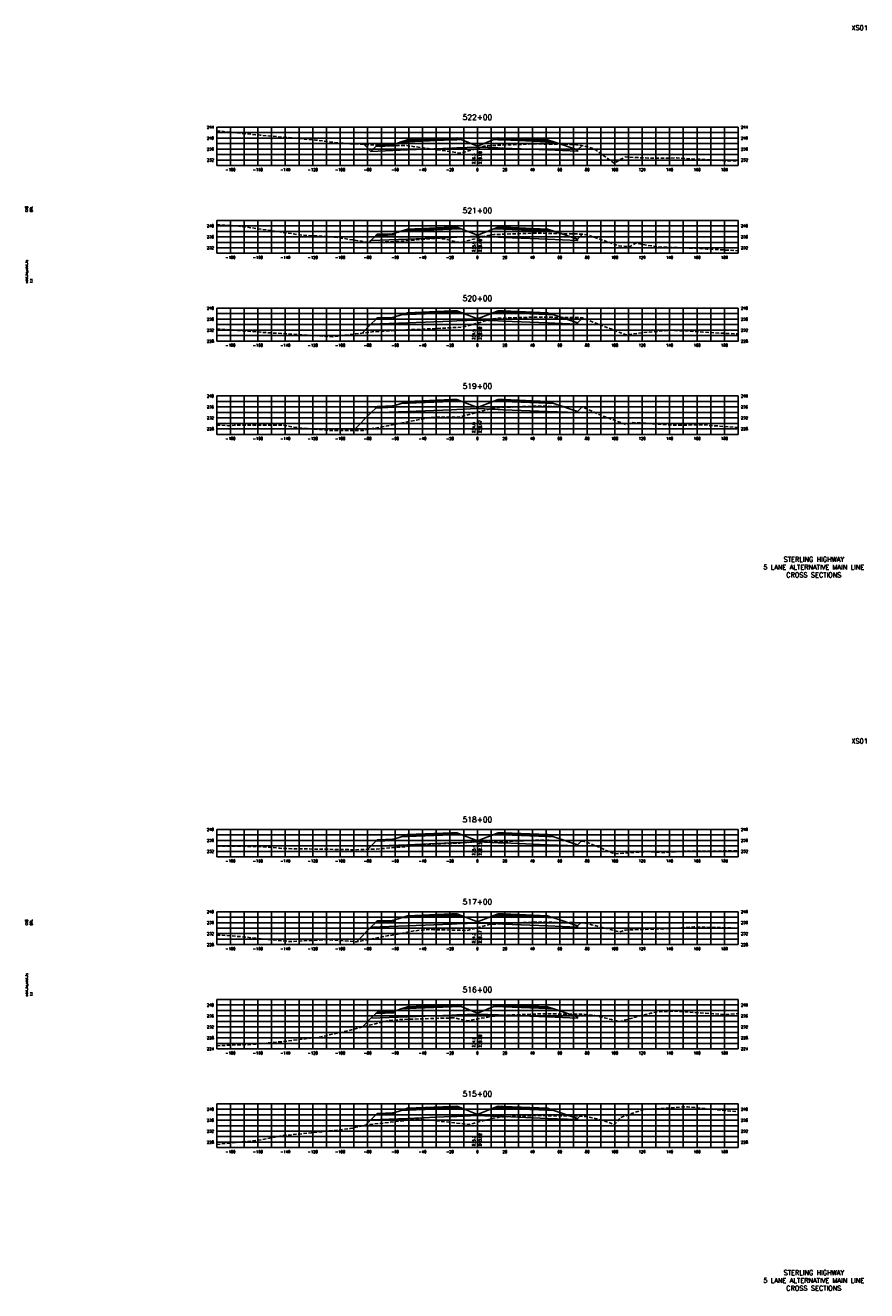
# Model space of a CAD drawing. Extents: x 37 to 10140, y -1968 to 9206.
# Tile 104 of 105: x 8067 to 8680, y 7296 to 8218. Entities that reach past the tile are written whole.
import ezdxf
from ezdxf.enums import TextEntityAlignment as Align

# ---------------------------------------------------------------- set-up
doc = ezdxf.new("R2010")
doc.units = 0
doc.header["$LTSCALE"] = 20
doc.header["$MEASUREMENT"] = 0
doc.linetypes.add('HIDDEN_050%', pattern=[0.1875, 0.125, -0.0625])
for name, color, linetype in [('S-AT-TXT175', 6, 'Continuous'), ('S-AT-TXT80', 1, 'Continuous'), ('XDATUM', 3, 'Continuous'), ('XEG', 1, 'HIDDEN_050%'), ('XFG', 2, 'Continuous'), ('XGRID', 251, 'Continuous'), ('XGRIDT', 2, 'Continuous'), ('XREF-BORDER', 7, 'Continuous')]:
    doc.layers.add(name, color=color, linetype=linetype)
doc.styles.add('L100', font='simplex.shx', dxfattribs={"height": 2})
doc.styles.add('L175', font='ROMANSM.shx', dxfattribs={"height": 3.5})
doc.styles.add('L80', font='ROMANSM.shx', dxfattribs={"height": 1.6})

# ---------------------------------------------------------------- blocks, each defined once
blk = doc.blocks.new('03025_00_att1')
at = {"layer": 'S-AT-TXT175', "style": 'L175'}
for tag, p in [('NUM', (32.402, 20.822)), ('LINE1', (30.64, 1.444)), ('LINE2', (30.64, 1.161)), ('LINE3', (30.64, 0.877))]:
    blk.add_attdef(tag, text='', height=0.175, dxfattribs=at).set_placement(p, align=Align.CENTER)
at = {"layer": 'S-AT-TXT80', "style": 'L80'}
for tag, p in [('DESIGNED', (2.094, 14.201)), ('CHECKED', (2.265, 14.201)), ('DRAFTED', (2.436, 14.201)), ('PCTB', (2.094, 11.605)), ('PSCALE', (2.265, 11.605)), ('PVIEW', (2.436, 11.605))]:
    blk.add_attdef(tag, p, '', height=0.08, rotation=90, dxfattribs=at)

msp = doc.modelspace()

# ---------------------------------------------------------------- linework, layer by layer
at = {"layer": 'XDATUM', "flags": 128}
for points in [[(8313.38, 8131.31), (8318.41, 8126.28), (8345, 8127.34), (8377, 8128.62), (8381, 8128.78), (8396, 8129.38), (8411, 8128.78), (8415, 8128.62), (8447, 8127.34), (8469, 8126.46), (8469, 8127.35), (8472.23, 8130.57)], [(8317.07, 8059.94), (8318.41, 8061.28), (8345, 8062.34), (8377, 8063.62), (8381, 8063.78), (8396, 8064.38), (8411, 8063.78), (8415, 8063.62), (8447, 8062.34), (8469, 8061.46), (8469, 8062.35), (8472.55, 8065.89)], [(8311.94, 7993.81), (8318.41, 8000.28), (8345, 8001.34), (8377, 8002.62), (8381, 8002.78), (8396, 8003.38), (8411, 8002.78), (8415, 8002.62), (8447, 8001.34), (8469, 8000.46), (8469, 8001.35), (8472.48, 8004.83)], [(8305.68, 7922.92), (8318.41, 7935.66), (8345, 7936.72), (8377, 7938), (8381, 7938.16), (8396, 7938.76), (8411, 7938.16), (8415, 7938), (8447, 7936.72), (8469, 7935.84), (8469, 7936.73), (8472.01, 7939.73)], [(8316.13, 7617.5), (8318.41, 7619.78), (8345, 7620.84), (8377, 7622.12), (8381, 7622.28), (8396, 7622.88), (8411, 7622.28), (8415, 7622.12), (8447, 7620.84), (8469, 7619.96), (8469, 7620.85), (8471.73, 7623.58)], [(8307.84, 7550.08), (8318.41, 7560.66), (8345, 7561.72), (8377, 7563), (8381, 7563.16), (8396, 7563.76), (8411, 7563.16), (8415, 7563), (8447, 7561.72), (8469, 7560.84), (8469, 7561.73), (8471.25, 7563.97)], [(8312.02, 7487.89), (8318.41, 7494.28), (8345, 7495.34), (8377, 7496.62), (8381, 7496.78), (8396, 7497.38), (8411, 7496.78), (8415, 7496.62), (8447, 7495.34), (8469, 7494.46), (8469, 7495.35), (8470.97, 7497.31)], [(8314.55, 7416.41), (8318.41, 7420.28), (8345, 7421.34), (8377, 7422.62), (8381, 7422.78), (8396, 7423.38), (8411, 7422.78), (8415, 7422.62), (8447, 7421.34), (8469, 7420.46), (8469, 7421.35), (8470.69, 7423.04)]]:
    msp.add_lwpolyline(points, dxfattribs=at)
at = {"layer": 'XEG', "flags": 128}
for points in [[(8206, 8141.31), (8237.78, 8138.07), (8246.25, 8137.4), (8278.02, 8134.55), (8295.42, 8132.38), (8318.27, 8131.02), (8344.59, 8130.48), (8363.43, 8128.01), (8383.65, 8125.03), (8392.28, 8127.41), (8396, 8128.59), (8401.01, 8130.18), (8404.48, 8130.35), (8406.8, 8130.57), (8422.49, 8131.21), (8435.8, 8131.75), (8452.93, 8131.57), (8466.51, 8131.37), (8469.61, 8130.89), (8471.9, 8130.66), (8477.15, 8129.27), (8481.34, 8127.93), (8495.1, 8118.07), (8495.47, 8117.84), (8495.64, 8117.92), (8503.76, 8122.25), (8522.18, 8121.33), (8541.27, 8121.52), (8575.52, 8119.52), (8586, 8119.27)], [(8206, 8072.99), (8214.35, 8072.38), (8219.27, 8072.12), (8226.99, 8071.25), (8268.44, 8065.21), (8290.19, 8064.04), (8317.61, 8059.85), (8335.07, 8060.48), (8366.78, 8063.04), (8373.37, 8062.07), (8383.74, 8059.8), (8393.22, 8062.33), (8396, 8063.01), (8403.69, 8064.88), (8405.97, 8065.33), (8408.26, 8065.66), (8423.29, 8066.21), (8436.88, 8066.68), (8460.71, 8066.31), (8467.47, 8066.24), (8472.88, 8065.87), (8475.74, 8065.47), (8476.07, 8065.42), (8476.48, 8065.35), (8499.19, 8057.43), (8506.86, 8056.76), (8511.52, 8059.35), (8526.38, 8056.75), (8554.35, 8055.63), (8563.47, 8055.13), (8586, 8053.9)], [(8206, 7996.96), (8241.46, 7994.24), (8257.64, 7993.26), (8290.63, 7991.19), (8320.84, 7994.91), (8339.8, 7995.98), (8358.85, 7996.82), (8385.16, 7998.16), (8388.42, 7999.04), (8395.59, 8000.96), (8396, 8001.08), (8404.55, 8003.61), (8407.38, 8004.21), (8409.46, 8004.55), (8424.83, 8005.06), (8437.96, 8005.51), (8454.74, 8005.27), (8468.8, 8005.16), (8470.72, 8005.01), (8472.28, 8004.9), (8488.38, 7998.73), (8504.31, 7992.5), (8515.56, 7994), (8536.49, 7996), (8573.63, 7993.78), (8585.66, 7993.24), (8586, 7993.21)], [(8206, 7926.81), (8214.48, 7926.31), (8218.78, 7926.73), (8254.39, 7926.8), (8263.65, 7924.98), (8288.3, 7922.91), (8312.82, 7922.93), (8351.49, 7930.3), (8362, 7932.37), (8369.76, 7932.53), (8382.63, 7932.47), (8396, 7936.07), (8402.64, 7937.86), (8405.83, 7938.81), (8406.56, 7938.95), (8410.2, 7939.52), (8417.23, 7939.77), (8439.13, 7940.59), (8456.42, 7940.29), (8469.8, 7940), (8471.87, 7939.76), (8473.32, 7939.48), (8487.47, 7933.39), (8504.08, 7927.24), (8504.27, 7927.53), (8509.51, 7928.64), (8541.08, 7926.61), (8558.68, 7927.04), (8586, 7925.02)], [(8206, 7619.72), (8236.67, 7619.64), (8251.92, 7618.33), (8255.17, 7618.01), (8257.61, 7617.98), (8262.24, 7617.92), (8280.95, 7617.63), (8291.66, 7617.46), (8306.14, 7617.18), (8322.31, 7617.7), (8324.3, 7617.84), (8339.39, 7619.02), (8342.99, 7619.31), (8357.03, 7620.69), (8363.78, 7621.33), (8383.09, 7622.04), (8396, 7622.85), (8397.56, 7622.95), (8411.05, 7623.01), (8427.62, 7623.68), (8439.83, 7624.19), (8457.42, 7623.91), (8470.61, 7623.8), (8472.45, 7623.44), (8473.82, 7623.27), (8483.93, 7619.37), (8495.6, 7614.25), (8518.41, 7615.82), (8531.7, 7615.18), (8546.45, 7616.08), (8580.88, 7616.31), (8586, 7616.48)], [(8206, 7555), (8209.7, 7554.86), (8223.21, 7553.86), (8258.87, 7550.23), (8286.4, 7551.65), (8308.04, 7550.07), (8349.6, 7557.99), (8357.21, 7558.83), (8361.11, 7558.94), (8377.53, 7558.64), (8388.27, 7558.33), (8390.11, 7558.73), (8396, 7560.33), (8405.11, 7562.8), (8409.53, 7562.98), (8412.34, 7563.39), (8428.68, 7564.04), (8440.88, 7564.46), (8468.38, 7564.01), (8472.29, 7563.96), (8472.78, 7563.86), (8476.4, 7563.23), (8479.04, 7562.51), (8499.35, 7557.33), (8503.9, 7558.62), (8536.3, 7559.75), (8553.9, 7560.91), (8586, 7560.06)], [(8206, 7474.31), (8231.89, 7475.29), (8253.86, 7477.29), (8281.06, 7480.58), (8298.38, 7484.41), (8330.23, 7492.53), (8338.62, 7493.33), (8376.42, 7494.54), (8379.48, 7494.58), (8388.79, 7492.33), (8390.27, 7492.63), (8395.74, 7493.76), (8396, 7493.81), (8406.4, 7495.64), (8410.46, 7496.21), (8413.11, 7496.43), (8429.59, 7497), (8441.44, 7497.54), (8454.02, 7497.43), (8472.57, 7497.3), (8478.08, 7496.68), (8479.99, 7496.5), (8480.44, 7496.42), (8481.6, 7496.22), (8493.79, 7493.3), (8499.4, 7491.9), (8517.33, 7496.81), (8526.92, 7498.99), (8539.83, 7499.56), (8576.09, 7497.06), (8580.07, 7497.13), (8586, 7497.84)], [(8206, 7402.36), (8234.7, 7405.13), (8254.08, 7408.78), (8274.95, 7410.76), (8303.25, 7413.84), (8315.19, 7416.56), (8352.42, 7420.82), (8358.14, 7420.41), (8368.96, 7419.22), (8390.12, 7416.88), (8392.83, 7417.6), (8396, 7418.45), (8398.54, 7419.13), (8407.82, 7421.52), (8410.84, 7421.97), (8412.6, 7422.36), (8428.55, 7422.97), (8440.46, 7423.39), (8460.64, 7423.13), (8472.1, 7423.02), (8473.35, 7422.81), (8476.37, 7422.6), (8486.74, 7420), (8495.91, 7416.84), (8500.36, 7421.95), (8516.39, 7427.65), (8549.11, 7429.78), (8586, 7426.16)]]:
    msp.add_lwpolyline(points, dxfattribs=at)
at = {"layer": 'XFG', "flags": 128}
for points in [[(8318.41, 8126.28), (8318.41, 8126.28), (8313.38, 8131.31)], [(8396, 8130.12), (8384.05, 8134.91), (8381, 8134.78), (8377, 8134.62), (8345, 8133.34), (8340.43, 8133.16), (8335, 8131.35), (8335, 8130.35), (8321.96, 8129.83), (8318.41, 8126.28), (8345, 8127.34), (8377, 8128.62), (8381, 8128.78), (8396, 8129.38), (8396, 8130.12)], [(8335, 8131.35), (8334, 8131.31), (8334, 8130.97), (8324, 8130.57), (8324, 8130.91), (8323, 8130.87), (8321.96, 8129.83), (8335, 8130.35), (8335, 8131.35)], [(8334, 8131.31), (8324, 8130.91), (8324, 8130.57), (8334, 8130.97), (8334, 8131.31)], [(8381, 8135.12), (8377, 8134.96), (8345, 8133.68), (8345, 8134.68), (8340.43, 8133.16), (8345, 8133.34), (8377, 8134.62), (8381, 8134.78), (8384.05, 8134.91), (8381, 8136.12), (8381, 8135.12)], [(8381, 8136.12), (8377, 8135.96), (8345, 8134.68), (8345, 8134.34), (8377, 8135.62), (8381, 8135.78), (8381, 8136.12)], [(8381, 8135.78), (8377, 8135.62), (8345, 8134.34), (8345, 8133.68), (8377, 8134.96), (8381, 8135.12), (8381, 8135.78)], [(8396, 8130.12), (8407.96, 8134.91), (8411, 8134.78), (8415, 8134.62), (8447, 8133.34), (8451.57, 8133.16), (8469, 8127.35), (8469, 8126.46), (8447, 8127.34), (8415, 8128.62), (8411, 8128.78), (8396, 8129.38)], [(8411, 8136.12), (8407.96, 8134.91), (8411, 8134.78), (8415, 8134.62), (8447, 8133.34), (8451.57, 8133.16), (8447, 8134.68), (8447, 8133.68), (8415, 8134.96), (8411, 8135.12), (8411, 8136.12)], [(8411, 8136.12), (8411, 8135.78), (8415, 8135.62), (8447, 8134.34), (8447, 8134.68), (8415, 8135.96), (8411, 8136.12)], [(8411, 8135.78), (8411, 8135.12), (8415, 8134.96), (8447, 8133.68), (8447, 8134.34), (8415, 8135.62), (8411, 8135.78)], [(8469, 8127.35), (8469, 8127.35), (8472.23, 8130.57)], [(8396, 8065.12), (8384.05, 8069.91), (8381, 8069.78), (8377, 8069.62), (8345, 8068.34), (8340.43, 8068.16), (8335, 8066.35), (8335, 8065.35), (8321.96, 8064.83), (8318.41, 8061.28), (8345, 8062.34), (8377, 8063.62), (8381, 8063.78), (8396, 8064.38), (8396, 8065.12)], [(8335, 8066.35), (8334, 8066.31), (8334, 8065.97), (8324, 8065.57), (8324, 8065.91), (8323, 8065.87), (8321.96, 8064.83), (8335, 8065.35), (8335, 8066.35)], [(8334, 8066.31), (8324, 8065.91), (8324, 8065.57), (8334, 8065.97), (8334, 8066.31)], [(8381, 8070.12), (8377, 8069.96), (8345, 8068.68), (8345, 8069.68), (8340.43, 8068.16), (8345, 8068.34), (8377, 8069.62), (8381, 8069.78), (8384.05, 8069.91), (8381, 8071.12), (8381, 8070.12)], [(8381, 8071.12), (8377, 8070.96), (8345, 8069.68), (8345, 8069.34), (8377, 8070.62), (8381, 8070.78), (8381, 8071.12)], [(8381, 8070.78), (8377, 8070.62), (8345, 8069.34), (8345, 8068.68), (8377, 8069.96), (8381, 8070.12), (8381, 8070.78)], [(8396, 8065.12), (8407.96, 8069.91), (8411, 8069.78), (8415, 8069.62), (8447, 8068.34), (8451.57, 8068.16), (8469, 8062.35), (8469, 8061.46), (8447, 8062.34), (8415, 8063.62), (8411, 8063.78), (8396, 8064.38)], [(8411, 8071.12), (8407.96, 8069.91), (8411, 8069.78), (8415, 8069.62), (8447, 8068.34), (8451.57, 8068.16), (8447, 8069.68), (8447, 8068.68), (8415, 8069.96), (8411, 8070.12), (8411, 8071.12)], [(8411, 8071.12), (8411, 8070.78), (8415, 8070.62), (8447, 8069.34), (8447, 8069.68), (8415, 8070.96), (8411, 8071.12)], [(8411, 8070.78), (8411, 8070.12), (8415, 8069.96), (8447, 8068.68), (8447, 8069.34), (8415, 8070.62), (8411, 8070.78)], [(8469, 8062.35), (8469, 8062.35), (8472.55, 8065.89)], [(8318.41, 8061.28), (8318.41, 8061.28), (8317.07, 8059.94)], [(8396, 8004.12), (8384.05, 8008.91), (8381, 8008.78), (8377, 8008.62), (8345, 8007.34), (8340.43, 8007.16), (8335, 8005.35), (8335, 8004.35), (8321.96, 8003.83), (8318.41, 8000.28), (8345, 8001.34), (8377, 8002.62), (8381, 8002.78), (8396, 8003.38), (8396, 8004.12)], [(8381, 8009.12), (8377, 8008.96), (8345, 8007.68), (8345, 8008.68), (8340.43, 8007.16), (8345, 8007.34), (8377, 8008.62), (8381, 8008.78), (8384.05, 8008.91), (8381, 8010.12), (8381, 8009.12)], [(8381, 8010.12), (8377, 8009.96), (8345, 8008.68), (8345, 8008.34), (8377, 8009.62), (8381, 8009.78), (8381, 8010.12)], [(8381, 8009.78), (8377, 8009.62), (8345, 8008.34), (8345, 8007.68), (8377, 8008.96), (8381, 8009.12), (8381, 8009.78)], [(8396, 8004.12), (8407.96, 8008.91), (8411, 8008.78), (8415, 8008.62), (8447, 8007.34), (8451.57, 8007.16), (8469, 8001.35), (8469, 8000.46), (8447, 8001.34), (8415, 8002.62), (8411, 8002.78), (8396, 8003.38)], [(8411, 8010.12), (8407.96, 8008.91), (8411, 8008.78), (8415, 8008.62), (8447, 8007.34), (8451.57, 8007.16), (8447, 8008.68), (8447, 8007.68), (8415, 8008.96), (8411, 8009.12), (8411, 8010.12)], [(8411, 8010.12), (8411, 8009.78), (8415, 8009.62), (8447, 8008.34), (8447, 8008.68), (8415, 8009.96), (8411, 8010.12)], [(8411, 8009.78), (8411, 8009.12), (8415, 8008.96), (8447, 8007.68), (8447, 8008.34), (8415, 8009.62), (8411, 8009.78)], [(8318.41, 8000.28), (8318.41, 8000.28), (8311.94, 7993.81)], [(8335, 8005.35), (8334, 8005.31), (8334, 8004.97), (8324, 8004.57), (8324, 8004.91), (8323, 8004.87), (8321.96, 8003.83), (8335, 8004.35), (8335, 8005.35)], [(8334, 8005.31), (8324, 8004.91), (8324, 8004.57), (8334, 8004.97), (8334, 8005.31)], [(8469, 8001.35), (8469, 8001.35), (8472.48, 8004.83)], [(8396, 7939.5), (8384.05, 7944.28), (8381, 7944.16), (8377, 7944), (8345, 7942.72), (8340.43, 7942.54), (8335, 7940.73), (8335, 7939.73), (8321.96, 7939.2), (8318.41, 7935.66), (8345, 7936.72), (8377, 7938), (8381, 7938.16), (8396, 7938.76), (8396, 7939.5)], [(8381, 7944.5), (8377, 7944.34), (8345, 7943.06), (8345, 7944.06), (8340.43, 7942.54), (8345, 7942.72), (8377, 7944), (8381, 7944.16), (8384.05, 7944.28), (8381, 7945.5), (8381, 7944.5)], [(8381, 7945.5), (8377, 7945.34), (8345, 7944.06), (8345, 7943.72), (8377, 7945), (8381, 7945.16), (8381, 7945.5)], [(8381, 7945.16), (8377, 7945), (8345, 7943.72), (8345, 7943.06), (8377, 7944.34), (8381, 7944.5), (8381, 7945.16)], [(8396, 7939.5), (8407.96, 7944.28), (8411, 7944.16), (8415, 7944), (8447, 7942.72), (8451.57, 7942.54), (8469, 7936.73), (8469, 7935.84), (8447, 7936.72), (8415, 7938), (8411, 7938.16), (8396, 7938.76)], [(8411, 7945.5), (8407.96, 7944.28), (8411, 7944.16), (8415, 7944), (8447, 7942.72), (8451.57, 7942.54), (8447, 7944.06), (8447, 7943.06), (8415, 7944.34), (8411, 7944.5), (8411, 7945.5)], [(8411, 7945.5), (8411, 7945.16), (8415, 7945), (8447, 7943.72), (8447, 7944.06), (8415, 7945.34), (8411, 7945.5)], [(8411, 7945.16), (8411, 7944.5), (8415, 7944.34), (8447, 7943.06), (8447, 7943.72), (8415, 7945), (8411, 7945.16)], [(8318.41, 7935.66), (8318.41, 7935.66), (8305.68, 7922.92)], [(8335, 7940.73), (8334, 7940.69), (8334, 7940.35), (8324, 7939.95), (8324, 7940.29), (8323, 7940.25), (8321.96, 7939.2), (8335, 7939.73), (8335, 7940.73)], [(8334, 7940.69), (8324, 7940.29), (8324, 7939.95), (8334, 7940.35), (8334, 7940.69)], [(8469, 7936.73), (8469, 7936.73), (8472.01, 7939.73)], [(8381, 7628.62), (8377, 7628.46), (8345, 7627.18), (8345, 7628.18), (8340.43, 7626.66), (8345, 7626.84), (8377, 7628.12), (8381, 7628.28), (8384.05, 7628.41), (8381, 7629.62), (8381, 7628.62)], [(8381, 7629.62), (8377, 7629.46), (8345, 7628.18), (8345, 7627.84), (8377, 7629.12), (8381, 7629.28), (8381, 7629.62)], [(8381, 7629.28), (8377, 7629.12), (8345, 7627.84), (8345, 7627.18), (8377, 7628.46), (8381, 7628.62), (8381, 7629.28)], [(8411, 7629.62), (8407.96, 7628.41), (8411, 7628.28), (8415, 7628.12), (8447, 7626.84), (8451.57, 7626.66), (8447, 7628.18), (8447, 7627.18), (8415, 7628.46), (8411, 7628.62), (8411, 7629.62)], [(8411, 7629.62), (8411, 7629.28), (8415, 7629.12), (8447, 7627.84), (8447, 7628.18), (8415, 7629.46), (8411, 7629.62)], [(8411, 7629.28), (8411, 7628.62), (8415, 7628.46), (8447, 7627.18), (8447, 7627.84), (8415, 7629.12), (8411, 7629.28)], [(8396, 7623.62), (8384.05, 7628.41), (8381, 7628.28), (8377, 7628.12), (8345, 7626.84), (8340.43, 7626.66), (8335, 7624.85), (8335, 7623.85), (8321.96, 7623.33), (8318.41, 7619.78), (8345, 7620.84), (8377, 7622.12), (8381, 7622.28), (8396, 7622.88), (8396, 7623.62)], [(8335, 7624.85), (8334, 7624.81), (8334, 7624.47), (8324, 7624.07), (8324, 7624.41), (8323, 7624.37), (8321.96, 7623.33), (8335, 7623.85), (8335, 7624.85)], [(8334, 7624.81), (8324, 7624.41), (8324, 7624.07), (8334, 7624.47), (8334, 7624.81)], [(8396, 7623.62), (8407.96, 7628.41), (8411, 7628.28), (8415, 7628.12), (8447, 7626.84), (8451.57, 7626.66), (8469, 7620.85), (8469, 7619.96), (8447, 7620.84), (8415, 7622.12), (8411, 7622.28), (8396, 7622.88)], [(8469, 7620.85), (8469, 7620.85), (8471.73, 7623.58)], [(8318.41, 7619.78), (8318.41, 7619.78), (8316.13, 7617.5)], [(8396, 7564.5), (8384.05, 7569.28), (8381, 7569.16), (8377, 7569), (8345, 7567.72), (8340.43, 7567.54), (8335, 7565.73), (8335, 7564.73), (8321.96, 7564.2), (8318.41, 7560.66), (8345, 7561.72), (8377, 7563), (8381, 7563.16), (8396, 7563.76), (8396, 7564.5)], [(8335, 7565.73), (8334, 7565.69), (8334, 7565.35), (8324, 7564.95), (8324, 7565.29), (8323, 7565.25), (8321.96, 7564.2), (8335, 7564.73), (8335, 7565.73)], [(8334, 7565.69), (8324, 7565.29), (8324, 7564.95), (8334, 7565.35), (8334, 7565.69)], [(8381, 7569.5), (8377, 7569.34), (8345, 7568.06), (8345, 7569.06), (8340.43, 7567.54), (8345, 7567.72), (8377, 7569), (8381, 7569.16), (8384.05, 7569.28), (8381, 7570.5), (8381, 7569.5)], [(8381, 7570.5), (8377, 7570.34), (8345, 7569.06), (8345, 7568.72), (8377, 7570), (8381, 7570.16), (8381, 7570.5)], [(8381, 7570.16), (8377, 7570), (8345, 7568.72), (8345, 7568.06), (8377, 7569.34), (8381, 7569.5), (8381, 7570.16)], [(8396, 7564.5), (8407.96, 7569.28), (8411, 7569.16), (8415, 7569), (8447, 7567.72), (8451.57, 7567.54), (8469, 7561.73), (8469, 7560.84), (8447, 7561.72), (8415, 7563), (8411, 7563.16), (8396, 7563.76)], [(8411, 7570.5), (8407.96, 7569.28), (8411, 7569.16), (8415, 7569), (8447, 7567.72), (8451.57, 7567.54), (8447, 7569.06), (8447, 7568.06), (8415, 7569.34), (8411, 7569.5), (8411, 7570.5)], [(8411, 7570.5), (8411, 7570.16), (8415, 7570), (8447, 7568.72), (8447, 7569.06), (8415, 7570.34), (8411, 7570.5)], [(8411, 7570.16), (8411, 7569.5), (8415, 7569.34), (8447, 7568.06), (8447, 7568.72), (8415, 7570), (8411, 7570.16)], [(8318.41, 7560.66), (8318.41, 7560.66), (8307.84, 7550.08)], [(8469, 7561.73), (8469, 7561.73), (8471.25, 7563.97)], [(8396, 7498.12), (8384.05, 7502.91), (8381, 7502.78), (8377, 7502.62), (8345, 7501.34), (8340.43, 7501.16), (8335, 7499.35), (8335, 7498.35), (8321.96, 7497.83), (8318.41, 7494.28), (8345, 7495.34), (8377, 7496.62), (8381, 7496.78), (8396, 7497.38), (8396, 7498.12)], [(8381, 7503.12), (8377, 7502.96), (8345, 7501.68), (8345, 7502.68), (8340.43, 7501.16), (8345, 7501.34), (8377, 7502.62), (8381, 7502.78), (8384.05, 7502.91), (8381, 7504.12), (8381, 7503.12)], [(8381, 7504.12), (8377, 7503.96), (8345, 7502.68), (8345, 7502.34), (8377, 7503.62), (8381, 7503.78), (8381, 7504.12)], [(8381, 7503.78), (8377, 7503.62), (8345, 7502.34), (8345, 7501.68), (8377, 7502.96), (8381, 7503.12), (8381, 7503.78)], [(8396, 7498.12), (8407.96, 7502.91), (8411, 7502.78), (8415, 7502.62), (8447, 7501.34), (8451.57, 7501.16), (8469, 7495.35), (8469, 7494.46), (8447, 7495.34), (8415, 7496.62), (8411, 7496.78), (8396, 7497.38)], [(8411, 7504.12), (8407.96, 7502.91), (8411, 7502.78), (8415, 7502.62), (8447, 7501.34), (8451.57, 7501.16), (8447, 7502.68), (8447, 7501.68), (8415, 7502.96), (8411, 7503.12), (8411, 7504.12)], [(8411, 7504.12), (8411, 7503.78), (8415, 7503.62), (8447, 7502.34), (8447, 7502.68), (8415, 7503.96), (8411, 7504.12)], [(8411, 7503.78), (8411, 7503.12), (8415, 7502.96), (8447, 7501.68), (8447, 7502.34), (8415, 7503.62), (8411, 7503.78)], [(8318.41, 7494.28), (8318.41, 7494.28), (8312.02, 7487.89)], [(8335, 7499.35), (8334, 7499.31), (8334, 7498.97), (8324, 7498.57), (8324, 7498.91), (8323, 7498.87), (8321.96, 7497.83), (8335, 7498.35), (8335, 7499.35)], [(8334, 7499.31), (8324, 7498.91), (8324, 7498.57), (8334, 7498.97), (8334, 7499.31)], [(8469, 7495.35), (8469, 7495.35), (8470.97, 7497.31)], [(8396, 7424.12), (8384.05, 7428.91), (8381, 7428.78), (8377, 7428.62), (8345, 7427.34), (8340.43, 7427.16), (8335, 7425.35), (8335, 7424.35), (8321.96, 7423.83), (8318.41, 7420.28), (8345, 7421.34), (8377, 7422.62), (8381, 7422.78), (8396, 7423.38), (8396, 7424.12)], [(8381, 7429.12), (8377, 7428.96), (8345, 7427.68), (8345, 7428.68), (8340.43, 7427.16), (8345, 7427.34), (8377, 7428.62), (8381, 7428.78), (8384.05, 7428.91), (8381, 7430.12), (8381, 7429.12)], [(8381, 7430.12), (8377, 7429.96), (8345, 7428.68), (8345, 7428.34), (8377, 7429.62), (8381, 7429.78), (8381, 7430.12)], [(8381, 7429.78), (8377, 7429.62), (8345, 7428.34), (8345, 7427.68), (8377, 7428.96), (8381, 7429.12), (8381, 7429.78)], [(8396, 7424.12), (8407.96, 7428.91), (8411, 7428.78), (8415, 7428.62), (8447, 7427.34), (8451.57, 7427.16), (8469, 7421.35), (8469, 7420.46), (8447, 7421.34), (8415, 7422.62), (8411, 7422.78), (8396, 7423.38)], [(8411, 7430.12), (8407.96, 7428.91), (8411, 7428.78), (8415, 7428.62), (8447, 7427.34), (8451.57, 7427.16), (8447, 7428.68), (8447, 7427.68), (8415, 7428.96), (8411, 7429.12), (8411, 7430.12)], [(8411, 7430.12), (8411, 7429.78), (8415, 7429.62), (8447, 7428.34), (8447, 7428.68), (8415, 7429.96), (8411, 7430.12)], [(8411, 7429.78), (8411, 7429.12), (8415, 7428.96), (8447, 7427.68), (8447, 7428.34), (8415, 7429.62), (8411, 7429.78)], [(8318.41, 7420.28), (8318.41, 7420.28), (8314.55, 7416.41)], [(8335, 7425.35), (8334, 7425.31), (8334, 7424.97), (8324, 7424.57), (8324, 7424.91), (8323, 7424.87), (8321.96, 7423.83), (8335, 7424.35), (8335, 7425.35)], [(8334, 7425.31), (8324, 7424.91), (8324, 7424.57), (8334, 7424.97), (8334, 7425.31)], [(8469, 7421.35), (8469, 7421.35), (8470.69, 7423.04)]]:
    msp.add_lwpolyline(points, dxfattribs=at)
at = {"layer": 'XGRID'}
for p, q in [((8206, 8116), (8206, 8144)), ((8206, 8144), (8586, 8144)), ((8206, 8140), (8586, 8140)), ((8216, 8116), (8216, 8144)), ((8226, 8116), (8226, 8144)), ((8236, 8116), (8236, 8144)), ((8246, 8116), (8246, 8144)), ((8256, 8116), (8256, 8144)), ((8266, 8116), (8266, 8144)), ((8276, 8116), (8276, 8144)), ((8286, 8116), (8286, 8144)), ((8296, 8116), (8296, 8144)), ((8306, 8116), (8306, 8144)), ((8316, 8116), (8316, 8144)), ((8326, 8116), (8326, 8144)), ((8336, 8116), (8336, 8144)), ((8346, 8116), (8346, 8144)), ((8356, 8116), (8356, 8144)), ((8366, 8116), (8366, 8144)), ((8376, 8116), (8376, 8144)), ((8386, 8116), (8386, 8144)), ((8396, 8116), (8396, 8144)), ((8406, 8116), (8406, 8144)), ((8416, 8116), (8416, 8144)), ((8426, 8116), (8426, 8144)), ((8436, 8116), (8436, 8144)), ((8446, 8116), (8446, 8144)), ((8456, 8116), (8456, 8144)), ((8466, 8116), (8466, 8144)), ((8476, 8116), (8476, 8144)), ((8486, 8116), (8486, 8144)), ((8496, 8116), (8496, 8144)), ((8506, 8116), (8506, 8144)), ((8516, 8116), (8516, 8144)), ((8526, 8116), (8526, 8144)), ((8536, 8116), (8536, 8144)), ((8546, 8116), (8546, 8144)), ((8556, 8116), (8556, 8144)), ((8566, 8116), (8566, 8144)), ((8576, 8116), (8576, 8144)), ((8586, 8116), (8586, 8144)), ((8206, 8136), (8586, 8136)), ((8206, 8132), (8586, 8132)), ((8206, 8128), (8586, 8128)), ((8206, 8124), (8586, 8124)), ((8206, 8120), (8586, 8120)), ((8206, 8116), (8586, 8116)), ((8206, 8052), (8206, 8076)), ((8206, 8076), (8586, 8076)), ((8216, 8052), (8216, 8076)), ((8226, 8052), (8226, 8076)), ((8236, 8052), (8236, 8076)), ((8246, 8052), (8246, 8076)), ((8256, 8052), (8256, 8076)), ((8266, 8052), (8266, 8076)), ((8276, 8052), (8276, 8076)), ((8286, 8052), (8286, 8076)), ((8296, 8052), (8296, 8076)), ((8306, 8052), (8306, 8076)), ((8316, 8052), (8316, 8076)), ((8326, 8052), (8326, 8076)), ((8336, 8052), (8336, 8076)), ((8346, 8052), (8346, 8076)), ((8356, 8052), (8356, 8076)), ((8366, 8052), (8366, 8076)), ((8376, 8052), (8376, 8076)), ((8386, 8052), (8386, 8076)), ((8396, 8052), (8396, 8076)), ((8406, 8052), (8406, 8076)), ((8416, 8052), (8416, 8076)), ((8426, 8052), (8426, 8076)), ((8436, 8052), (8436, 8076)), ((8446, 8052), (8446, 8076)), ((8456, 8052), (8456, 8076)), ((8466, 8052), (8466, 8076)), ((8476, 8052), (8476, 8076)), ((8486, 8052), (8486, 8076)), ((8496, 8052), (8496, 8076)), ((8506, 8052), (8506, 8076)), ((8516, 8052), (8516, 8076)), ((8526, 8052), (8526, 8076)), ((8536, 8052), (8536, 8076)), ((8546, 8052), (8546, 8076)), ((8556, 8052), (8556, 8076)), ((8566, 8052), (8566, 8076)), ((8576, 8052), (8576, 8076)), ((8586, 8052), (8586, 8076)), ((8206, 8072), (8586, 8072)), ((8206, 8068), (8586, 8068)), ((8206, 8064), (8586, 8064)), ((8206, 8060), (8586, 8060)), ((8206, 8056), (8586, 8056)), ((8206, 8052), (8586, 8052)), ((8206, 7988), (8206, 8012)), ((8206, 8012), (8586, 8012)), ((8206, 8008), (8586, 8008)), ((8216, 7988), (8216, 8012)), ((8226, 7988), (8226, 8012)), ((8236, 7988), (8236, 8012)), ((8246, 7988), (8246, 8012)), ((8256, 7988), (8256, 8012)), ((8266, 7988), (8266, 8012)), ((8276, 7988), (8276, 8012)), ((8286, 7988), (8286, 8012)), ((8296, 7988), (8296, 8012)), ((8306, 7988), (8306, 8012)), ((8316, 7988), (8316, 8012)), ((8326, 7988), (8326, 8012)), ((8336, 7988), (8336, 8012)), ((8346, 7988), (8346, 8012)), ((8356, 7988), (8356, 8012)), ((8366, 7988), (8366, 8012)), ((8376, 7988), (8376, 8012)), ((8386, 7988), (8386, 8012)), ((8396, 7988), (8396, 8012)), ((8406, 7988), (8406, 8012)), ((8416, 7988), (8416, 8012)), ((8426, 7988), (8426, 8012)), ((8436, 7988), (8436, 8012)), ((8446, 7988), (8446, 8012)), ((8456, 7988), (8456, 8012)), ((8466, 7988), (8466, 8012)), ((8476, 7988), (8476, 8012)), ((8486, 7988), (8486, 8012)), ((8496, 7988), (8496, 8012)), ((8506, 7988), (8506, 8012)), ((8516, 7988), (8516, 8012)), ((8526, 7988), (8526, 8012)), ((8536, 7988), (8536, 8012)), ((8546, 7988), (8546, 8012)), ((8556, 7988), (8556, 8012)), ((8566, 7988), (8566, 8012)), ((8576, 7988), (8576, 8012)), ((8586, 7988), (8586, 8012)), ((8206, 8004), (8586, 8004)), ((8206, 8000), (8586, 8000)), ((8206, 7996), (8586, 7996)), ((8206, 7992), (8586, 7992)), ((8206, 7988), (8586, 7988)), ((8206, 7920), (8206, 7948)), ((8206, 7948), (8586, 7948)), ((8206, 7944), (8586, 7944)), ((8216, 7920), (8216, 7948)), ((8226, 7920), (8226, 7948)), ((8236, 7920), (8236, 7948)), ((8246, 7920), (8246, 7948)), ((8256, 7920), (8256, 7948)), ((8266, 7920), (8266, 7948)), ((8276, 7920), (8276, 7948)), ((8286, 7920), (8286, 7948)), ((8296, 7920), (8296, 7948)), ((8306, 7920), (8306, 7948)), ((8316, 7920), (8316, 7948)), ((8326, 7920), (8326, 7948)), ((8336, 7920), (8336, 7948)), ((8346, 7920), (8346, 7948)), ((8356, 7920), (8356, 7948)), ((8366, 7920), (8366, 7948)), ((8376, 7920), (8376, 7948)), ((8386, 7920), (8386, 7948)), ((8396, 7920), (8396, 7948)), ((8406, 7920), (8406, 7948)), ((8416, 7920), (8416, 7948)), ((8426, 7920), (8426, 7948)), ((8436, 7920), (8436, 7948)), ((8446, 7920), (8446, 7948)), ((8456, 7920), (8456, 7948)), ((8466, 7920), (8466, 7948)), ((8476, 7920), (8476, 7948)), ((8486, 7920), (8486, 7948)), ((8496, 7920), (8496, 7948)), ((8506, 7920), (8506, 7948)), ((8516, 7920), (8516, 7948)), ((8526, 7920), (8526, 7948)), ((8536, 7920), (8536, 7948)), ((8546, 7920), (8546, 7948)), ((8556, 7920), (8556, 7948)), ((8566, 7920), (8566, 7948)), ((8576, 7920), (8576, 7948)), ((8586, 7920), (8586, 7948)), ((8206, 7940), (8586, 7940)), ((8206, 7936), (8586, 7936)), ((8206, 7932), (8586, 7932)), ((8206, 7928), (8586, 7928)), ((8206, 7924), (8586, 7924)), ((8206, 7920), (8586, 7920)), ((8206, 7612), (8206, 7632)), ((8206, 7632), (8586, 7632)), ((8216, 7612), (8216, 7632)), ((8226, 7612), (8226, 7632)), ((8236, 7612), (8236, 7632)), ((8246, 7612), (8246, 7632)), ((8256, 7612), (8256, 7632)), ((8266, 7612), (8266, 7632)), ((8276, 7612), (8276, 7632)), ((8286, 7612), (8286, 7632)), ((8296, 7612), (8296, 7632)), ((8306, 7612), (8306, 7632)), ((8316, 7612), (8316, 7632)), ((8326, 7612), (8326, 7632)), ((8336, 7612), (8336, 7632)), ((8346, 7612), (8346, 7632)), ((8356, 7612), (8356, 7632)), ((8366, 7612), (8366, 7632)), ((8376, 7612), (8376, 7632)), ((8386, 7612), (8386, 7632)), ((8396, 7612), (8396, 7632)), ((8406, 7612), (8406, 7632)), ((8416, 7612), (8416, 7632)), ((8426, 7612), (8426, 7632)), ((8436, 7612), (8436, 7632)), ((8446, 7612), (8446, 7632)), ((8456, 7612), (8456, 7632)), ((8466, 7612), (8466, 7632)), ((8476, 7612), (8476, 7632)), ((8486, 7612), (8486, 7632)), ((8496, 7612), (8496, 7632)), ((8506, 7612), (8506, 7632)), ((8516, 7612), (8516, 7632)), ((8526, 7612), (8526, 7632)), ((8536, 7612), (8536, 7632)), ((8546, 7612), (8546, 7632)), ((8556, 7612), (8556, 7632)), ((8566, 7612), (8566, 7632)), ((8576, 7612), (8576, 7632)), ((8586, 7612), (8586, 7632)), ((8206, 7628), (8586, 7628)), ((8206, 7624), (8586, 7624)), ((8206, 7620), (8586, 7620)), ((8206, 7616), (8586, 7616)), ((8206, 7612), (8586, 7612)), ((8206, 7548), (8206, 7572)), ((8206, 7572), (8586, 7572)), ((8206, 7568), (8586, 7568)), ((8216, 7548), (8216, 7572)), ((8226, 7548), (8226, 7572)), ((8236, 7548), (8236, 7572)), ((8246, 7548), (8246, 7572)), ((8256, 7548), (8256, 7572)), ((8266, 7548), (8266, 7572)), ((8276, 7548), (8276, 7572)), ((8286, 7548), (8286, 7572)), ((8296, 7548), (8296, 7572)), ((8306, 7548), (8306, 7572)), ((8316, 7548), (8316, 7572)), ((8326, 7548), (8326, 7572)), ((8336, 7548), (8336, 7572)), ((8346, 7548), (8346, 7572)), ((8356, 7548), (8356, 7572)), ((8366, 7548), (8366, 7572)), ((8376, 7548), (8376, 7572)), ((8386, 7548), (8386, 7572)), ((8396, 7548), (8396, 7572)), ((8406, 7548), (8406, 7572)), ((8416, 7548), (8416, 7572)), ((8426, 7548), (8426, 7572)), ((8436, 7548), (8436, 7572)), ((8446, 7548), (8446, 7572)), ((8456, 7548), (8456, 7572)), ((8466, 7548), (8466, 7572)), ((8476, 7548), (8476, 7572)), ((8486, 7548), (8486, 7572)), ((8496, 7548), (8496, 7572)), ((8506, 7548), (8506, 7572)), ((8516, 7548), (8516, 7572)), ((8526, 7548), (8526, 7572)), ((8536, 7548), (8536, 7572)), ((8546, 7548), (8546, 7572)), ((8556, 7548), (8556, 7572)), ((8566, 7548), (8566, 7572)), ((8576, 7548), (8576, 7572)), ((8586, 7548), (8586, 7572)), ((8206, 7564), (8586, 7564)), ((8206, 7560), (8586, 7560)), ((8206, 7556), (8586, 7556)), ((8206, 7552), (8586, 7552)), ((8206, 7548), (8586, 7548)), ((8206, 7472), (8206, 7508)), ((8206, 7508), (8586, 7508)), ((8206, 7504), (8586, 7504)), ((8216, 7472), (8216, 7508)), ((8226, 7472), (8226, 7508)), ((8236, 7472), (8236, 7508)), ((8246, 7472), (8246, 7508)), ((8256, 7472), (8256, 7508)), ((8266, 7472), (8266, 7508)), ((8276, 7472), (8276, 7508)), ((8286, 7472), (8286, 7508)), ((8296, 7472), (8296, 7508)), ((8306, 7472), (8306, 7508)), ((8316, 7472), (8316, 7508)), ((8326, 7472), (8326, 7508)), ((8336, 7472), (8336, 7508)), ((8346, 7472), (8346, 7508)), ((8356, 7472), (8356, 7508)), ((8366, 7472), (8366, 7508)), ((8376, 7472), (8376, 7508)), ((8386, 7472), (8386, 7508)), ((8396, 7472), (8396, 7508)), ((8406, 7472), (8406, 7508)), ((8416, 7472), (8416, 7508)), ((8426, 7472), (8426, 7508)), ((8436, 7472), (8436, 7508)), ((8446, 7472), (8446, 7508)), ((8456, 7472), (8456, 7508)), ((8466, 7472), (8466, 7508)), ((8476, 7472), (8476, 7508)), ((8486, 7472), (8486, 7508)), ((8496, 7472), (8496, 7508)), ((8506, 7472), (8506, 7508)), ((8516, 7472), (8516, 7508)), ((8526, 7472), (8526, 7508)), ((8536, 7472), (8536, 7508)), ((8546, 7472), (8546, 7508)), ((8556, 7472), (8556, 7508)), ((8566, 7472), (8566, 7508)), ((8576, 7472), (8576, 7508)), ((8586, 7472), (8586, 7508)), ((8206, 7500), (8586, 7500)), ((8206, 7496), (8586, 7496)), ((8206, 7492), (8586, 7492)), ((8206, 7488), (8586, 7488)), ((8206, 7484), (8586, 7484)), ((8206, 7480), (8586, 7480)), ((8206, 7476), (8586, 7476)), ((8206, 7472), (8586, 7472)), ((8206, 7400), (8206, 7432)), ((8206, 7432), (8586, 7432)), ((8206, 7428), (8586, 7428)), ((8216, 7400), (8216, 7432)), ((8226, 7400), (8226, 7432)), ((8236, 7400), (8236, 7432)), ((8246, 7400), (8246, 7432)), ((8256, 7400), (8256, 7432)), ((8266, 7400), (8266, 7432)), ((8276, 7400), (8276, 7432)), ((8286, 7400), (8286, 7432)), ((8296, 7400), (8296, 7432)), ((8306, 7400), (8306, 7432)), ((8316, 7400), (8316, 7432)), ((8326, 7400), (8326, 7432)), ((8336, 7400), (8336, 7432)), ((8346, 7400), (8346, 7432)), ((8356, 7400), (8356, 7432)), ((8366, 7400), (8366, 7432)), ((8376, 7400), (8376, 7432)), ((8386, 7400), (8386, 7432)), ((8396, 7400), (8396, 7432)), ((8406, 7400), (8406, 7432)), ((8416, 7400), (8416, 7432)), ((8426, 7400), (8426, 7432)), ((8436, 7400), (8436, 7432)), ((8446, 7400), (8446, 7432)), ((8456, 7400), (8456, 7432)), ((8466, 7400), (8466, 7432)), ((8476, 7400), (8476, 7432)), ((8486, 7400), (8486, 7432)), ((8496, 7400), (8496, 7432)), ((8506, 7400), (8506, 7432)), ((8516, 7400), (8516, 7432)), ((8526, 7400), (8526, 7432)), ((8536, 7400), (8536, 7432)), ((8546, 7400), (8546, 7432)), ((8556, 7400), (8556, 7432)), ((8566, 7400), (8566, 7432)), ((8576, 7400), (8576, 7432)), ((8586, 7400), (8586, 7432)), ((8206, 7424), (8586, 7424)), ((8206, 7420), (8586, 7420)), ((8206, 7416), (8586, 7416)), ((8206, 7412), (8586, 7412)), ((8206, 7408), (8586, 7408)), ((8206, 7404), (8586, 7404)), ((8206, 7400), (8586, 7400))]:
    msp.add_line(p, q, dxfattribs=at)

# ---------------------------------------------------------------- block references
at = {"layer": 'XREF-BORDER'}
ref = msp.add_blockref('03025_00_att1', (8026.45, 7798.23), dxfattribs=dict(at, xscale=20, yscale=20, zscale=20))
ref.add_attrib('LINE1', 'STERLING HIGHWAY', dxfattribs={"layer": 'S-AT-TXT175', "height": 3.5, "style": 'L175'}).set_placement((8641.07, 7827.1), align=Align.CENTER)
ref.add_attrib('LINE2', '5 LANE ALTERNATIVE MAIN LINE', dxfattribs={"layer": 'S-AT-TXT175', "height": 3.5, "style": 'L175'}).set_placement((8641.07, 7821.44), align=Align.CENTER)
ref.add_attrib('LINE3', 'CROSS SECTIONS', dxfattribs={"layer": 'S-AT-TXT175', "height": 3.5, "style": 'L175'}).set_placement((8641.07, 7815.77), align=Align.CENTER)
ref.add_attrib('NUM', 'XS01', dxfattribs={"layer": 'S-AT-TXT175', "height": 3.5, "style": 'L175'}).set_placement((8674.49, 8214.66), align=Align.CENTER)
ref.add_attrib('DESIGNED', 'CAB', (8068.33, 8082.25), dxfattribs={"layer": 'S-AT-TXT80', "height": 1.6, "rotation": 90, "style": 'L80'})
ref.add_attrib('CHECKED', 'DRL', (8071.74, 8082.25), dxfattribs={"layer": 'S-AT-TXT80', "height": 1.6, "rotation": 90, "style": 'L80'})
ref.add_attrib('PCTB', 'adot_hs,adot_fs', (8068.33, 8030.32), dxfattribs={"layer": 'S-AT-TXT80', "height": 1.6, "rotation": 90, "style": 'L80'})
ref.add_attrib('PSCALE', '1:1', (8071.74, 8030.32), dxfattribs={"layer": 'S-AT-TXT80', "height": 1.6, "rotation": 90, "style": 'L80'})
ref = msp.add_blockref('03025_00_att1', (8026.45, 7278.23), dxfattribs=dict(at, xscale=20, yscale=20, zscale=20))
ref.add_attrib('LINE1', 'STERLING HIGHWAY', dxfattribs={"layer": 'S-AT-TXT175', "height": 3.5, "style": 'L175'}).set_placement((8641.07, 7307.1), align=Align.CENTER)
ref.add_attrib('LINE2', '5 LANE ALTERNATIVE MAIN LINE', dxfattribs={"layer": 'S-AT-TXT175', "height": 3.5, "style": 'L175'}).set_placement((8641.07, 7301.44), align=Align.CENTER)
ref.add_attrib('LINE3', 'CROSS SECTIONS', dxfattribs={"layer": 'S-AT-TXT175', "height": 3.5, "style": 'L175'}).set_placement((8641.07, 7295.77), align=Align.CENTER)
ref.add_attrib('NUM', 'XS01', dxfattribs={"layer": 'S-AT-TXT175', "height": 3.5, "style": 'L175'}).set_placement((8674.49, 7694.66), align=Align.CENTER)
ref.add_attrib('DESIGNED', 'CAB', (8068.33, 7562.25), dxfattribs={"layer": 'S-AT-TXT80', "height": 1.6, "rotation": 90, "style": 'L80'})
ref.add_attrib('CHECKED', 'DRL', (8071.74, 7562.25), dxfattribs={"layer": 'S-AT-TXT80', "height": 1.6, "rotation": 90, "style": 'L80'})
ref.add_attrib('PCTB', 'adot_hs,adot_fs', (8068.33, 7510.32), dxfattribs={"layer": 'S-AT-TXT80', "height": 1.6, "rotation": 90, "style": 'L80'})
ref.add_attrib('PSCALE', '1:1', (8071.74, 7510.32), dxfattribs={"layer": 'S-AT-TXT80', "height": 1.6, "rotation": 90, "style": 'L80'})

# ---------------------------------------------------------------- texts
at = {"layer": 'XGRIDT', "style": 'L100'}
for s, p in [('522+00', (8396, 8148)), ('521+00', (8396, 8080)), ('520+00', (8396, 8016)), ('519+00', (8396, 7952)), ('518+00', (8396, 7636)), ('517+00', (8396, 7576)), ('516+00', (8396, 7512)), ('515+00', (8396, 7436))]:
    msp.add_text(s, height=4, dxfattribs=at).set_placement(p, align=Align.BOTTOM_CENTER)
for s, p in [('244', (8204, 8144)), ('240', (8204, 8136)), ('236', (8204, 8128)), ('232', (8204, 8120)), ('240', (8204, 8072)), ('236', (8204, 8064)), ('232', (8204, 8056)), ('240', (8204, 8012)), ('236', (8204, 8004)), ('232', (8204, 7996)), ('228', (8204, 7988)), ('240', (8204, 7948)), ('236', (8204, 7940)), ('232', (8204, 7932)), ('228', (8204, 7924)), ('240', (8204, 7632)), ('236', (8204, 7624)), ('232', (8204, 7616)), ('240', (8204, 7572)), ('236', (8204, 7564)), ('232', (8204, 7556)), ('228', (8204, 7548)), ('240', (8204, 7504)), ('236', (8204, 7496)), ('232', (8204, 7488)), ('228', (8204, 7480)), ('224', (8204, 7472)), ('240', (8204, 7428)), ('236', (8204, 7420)), ('232', (8204, 7412)), ('228', (8204, 7404))]:
    msp.add_text(s, height=2, dxfattribs=at).set_placement(p, align=Align.MIDDLE_RIGHT)
for s, p in [('244', (8588, 8144)), ('240', (8588, 8136)), ('236', (8588, 8128)), ('232', (8588, 8120)), ('240', (8588, 8072)), ('236', (8588, 8064)), ('232', (8588, 8056)), ('240', (8588, 8012)), ('236', (8588, 8004)), ('232', (8588, 7996)), ('228', (8588, 7988)), ('240', (8588, 7948)), ('236', (8588, 7940)), ('232', (8588, 7932)), ('228', (8588, 7924)), ('240', (8588, 7632)), ('236', (8588, 7624)), ('232', (8588, 7616)), ('240', (8588, 7572)), ('236', (8588, 7564)), ('232', (8588, 7556)), ('228', (8588, 7548)), ('240', (8588, 7504)), ('236', (8588, 7496)), ('232', (8588, 7488)), ('228', (8588, 7480)), ('224', (8588, 7472)), ('240', (8588, 7428)), ('236', (8588, 7420)), ('232', (8588, 7412)), ('228', (8588, 7404))]:
    msp.add_text(s, height=2, dxfattribs=at).set_placement(p, align=Align.MIDDLE_LEFT)
for s, p in [('236.3', (8395, 8117)), ('235.5', (8395, 8053)), ('234.5', (8395, 7989)), ('234.0', (8395, 7921)), ('235.4', (8395, 7613)), ('234.2', (8395, 7549)), ('234.9', (8395, 7473)), ('235.2', (8395, 7401))]:
    msp.add_text(s, height=2, rotation=90, dxfattribs=at).set_placement(p, align=Align.BOTTOM_LEFT)
for s, p in [('239.98', (8397, 8117)), ('239.48', (8397, 8053)), ('238.98', (8397, 7989)), ('238.67', (8397, 7921)), ('238.73', (8397, 7613)), ('239.17', (8397, 7549)), ('239.98', (8397, 7473)), ('240.98', (8397, 7401))]:
    msp.add_text(s, height=2, rotation=90, dxfattribs=at).set_placement(p, align=Align.TOP_LEFT)
for s, p in [('-180', (8216, 8114)), ('-160', (8236, 8114)), ('-140', (8256, 8114)), ('-120', (8276, 8114)), ('-100', (8296, 8114)), ('-80', (8316, 8114)), ('-60', (8336, 8114)), ('-40', (8356, 8114)), ('-20', (8376, 8114)), ('0', (8396, 8114)), ('20', (8416, 8114)), ('40', (8436, 8114)), ('60', (8456, 8114)), ('80', (8476, 8114)), ('100', (8496, 8114)), ('120', (8516, 8114)), ('140', (8536, 8114)), ('160', (8556, 8114)), ('180', (8576, 8114)), ('-180', (8216, 8050)), ('-160', (8236, 8050)), ('-140', (8256, 8050)), ('-120', (8276, 8050)), ('-100', (8296, 8050)), ('-80', (8316, 8050)), ('-60', (8336, 8050)), ('-40', (8356, 8050)), ('-20', (8376, 8050)), ('0', (8396, 8050)), ('20', (8416, 8050)), ('40', (8436, 8050)), ('60', (8456, 8050)), ('80', (8476, 8050)), ('100', (8496, 8050)), ('120', (8516, 8050)), ('140', (8536, 8050)), ('160', (8556, 8050)), ('180', (8576, 8050)), ('-180', (8216, 7986)), ('-160', (8236, 7986)), ('-140', (8256, 7986)), ('-120', (8276, 7986)), ('-100', (8296, 7986)), ('-80', (8316, 7986)), ('-60', (8336, 7986)), ('-40', (8356, 7986)), ('-20', (8376, 7986)), ('0', (8396, 7986)), ('20', (8416, 7986)), ('40', (8436, 7986)), ('60', (8456, 7986)), ('80', (8476, 7986)), ('100', (8496, 7986)), ('120', (8516, 7986)), ('140', (8536, 7986)), ('160', (8556, 7986)), ('180', (8576, 7986)), ('-180', (8216, 7918)), ('-160', (8236, 7918)), ('-140', (8256, 7918)), ('-120', (8276, 7918)), ('-100', (8296, 7918)), ('-80', (8316, 7918)), ('-60', (8336, 7918)), ('-40', (8356, 7918)), ('-20', (8376, 7918)), ('0', (8396, 7918)), ('20', (8416, 7918)), ('40', (8436, 7918)), ('60', (8456, 7918)), ('80', (8476, 7918)), ('100', (8496, 7918)), ('120', (8516, 7918)), ('140', (8536, 7918)), ('160', (8556, 7918)), ('180', (8576, 7918)), ('-180', (8216, 7610)), ('-160', (8236, 7610)), ('-140', (8256, 7610)), ('-120', (8276, 7610)), ('-100', (8296, 7610)), ('-80', (8316, 7610)), ('-60', (8336, 7610)), ('-40', (8356, 7610)), ('-20', (8376, 7610)), ('0', (8396, 7610)), ('20', (8416, 7610)), ('40', (8436, 7610)), ('60', (8456, 7610)), ('80', (8476, 7610)), ('100', (8496, 7610)), ('120', (8516, 7610)), ('140', (8536, 7610)), ('160', (8556, 7610)), ('180', (8576, 7610)), ('-180', (8216, 7546)), ('-160', (8236, 7546)), ('-140', (8256, 7546)), ('-120', (8276, 7546)), ('-100', (8296, 7546)), ('-80', (8316, 7546)), ('-60', (8336, 7546)), ('-40', (8356, 7546)), ('-20', (8376, 7546)), ('0', (8396, 7546)), ('20', (8416, 7546)), ('40', (8436, 7546)), ('60', (8456, 7546)), ('80', (8476, 7546)), ('100', (8496, 7546)), ('120', (8516, 7546)), ('140', (8536, 7546)), ('160', (8556, 7546)), ('180', (8576, 7546)), ('-180', (8216, 7470)), ('-160', (8236, 7470)), ('-140', (8256, 7470)), ('-120', (8276, 7470)), ('-100', (8296, 7470)), ('-80', (8316, 7470)), ('-60', (8336, 7470)), ('-40', (8356, 7470)), ('-20', (8376, 7470)), ('0', (8396, 7470)), ('20', (8416, 7470)), ('40', (8436, 7470)), ('60', (8456, 7470)), ('80', (8476, 7470)), ('100', (8496, 7470)), ('120', (8516, 7470)), ('140', (8536, 7470)), ('160', (8556, 7470)), ('180', (8576, 7470)), ('-180', (8216, 7398)), ('-160', (8236, 7398)), ('-140', (8256, 7398)), ('-120', (8276, 7398)), ('-100', (8296, 7398)), ('-80', (8316, 7398)), ('-60', (8336, 7398)), ('-40', (8356, 7398)), ('-20', (8376, 7398)), ('0', (8396, 7398)), ('20', (8416, 7398)), ('40', (8436, 7398)), ('60', (8456, 7398)), ('80', (8476, 7398)), ('100', (8496, 7398)), ('120', (8516, 7398)), ('140', (8536, 7398)), ('160', (8556, 7398)), ('180', (8576, 7398))]:
    msp.add_text(s, height=2, dxfattribs=at).set_placement(p, align=Align.TOP_CENTER)

doc.saveas('drawing.dxf')
